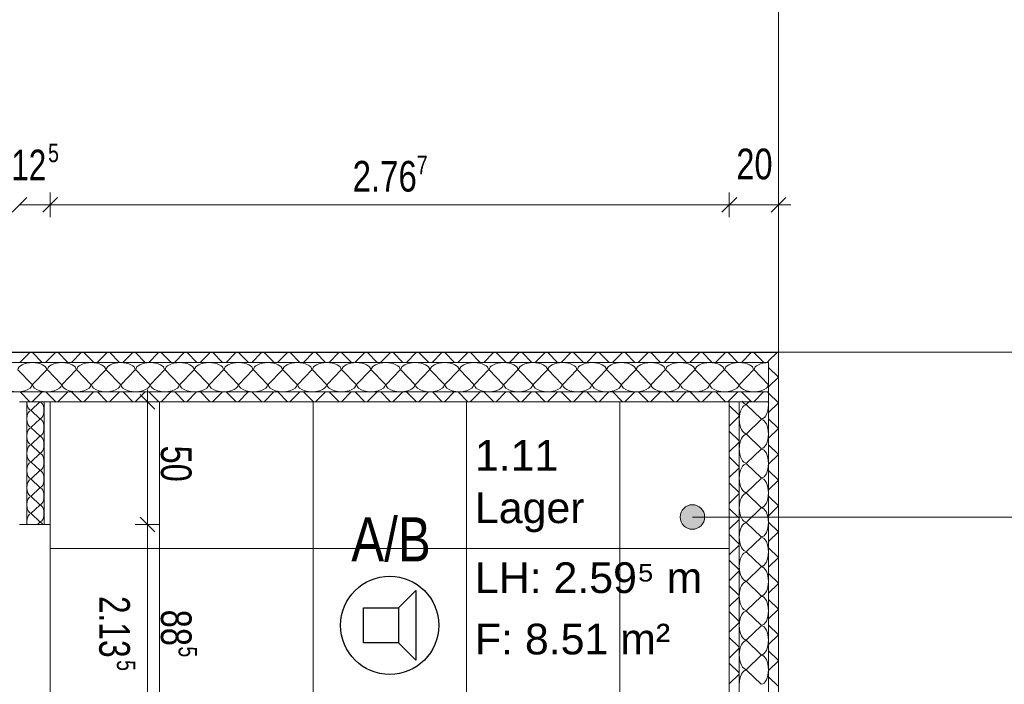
# Model space of a CAD drawing. Extents: x 1101 to 1942, y 41 to 882.
# Tile 87 of 104: x 1533 to 1613, y 730 to 785. Entities that reach past the tile are written whole.
import ezdxf
from ezdxf.lldxf.tags import DXFTag

# ---------------------------------------------------------------- set-up
doc = ezdxf.new("R2010")
doc.units = 0
doc.layers.get('0').update_dxf_attribs({"lineweight": 13})
for name, color, linetype, lineweight in [('Axen', 7, 'Continuous', 25), ('BI_X_Geometrie', 7, 'Continuous', 13), ('Deckenspiegel', 7, 'Continuous', 25), ('Fullfläche', 7, 'Continuous', 25), ('Maßlinien', 7, 'Continuous', 25), ('Räume', 7, 'Continuous', 25), ('Wände', 7, 'Continuous', 25)]:
    doc.layers.add(name, color=color, linetype=linetype, lineweight=lineweight)
doc.layers.add('BI_E_Beschallung', color=5, linetype='Continuous', lineweight=25, true_color=0x0000ff)
doc.styles.get("Standard").update_dxf_attribs({"font": 'arial.ttf'})
tags = doc.linetypes.add('ALL_S25', pattern=[0.001, 0, -0.001]).pattern_tags.tags
tags[6:7] = [DXFTag(74, 4), DXFTag(75, 0), DXFTag(340, '0'), DXFTag(46, 1.0), DXFTag(50, 0.0), DXFTag(44, 0.0), DXFTag(45, 0.0)]
tags[4:5] = [DXFTag(74, 4), DXFTag(75, 0), DXFTag(340, '0'), DXFTag(46, 1.0), DXFTag(50, 0.0), DXFTag(44, 0.0), DXFTag(45, 0.0)]

# ---------------------------------------------------------------- blocks, each defined once
blk = doc.blocks.new('Referenz-A03CP7TX1H', base_point=(1202.263, 90.134))
at = {"layer": 'Axen', "color": 0, "linetype": 'ALL_S25', "lineweight": -2, "ltscale": 0.13}
for p, q in [((1594.698, 90.134), (1594.698, 825.647)), ((1661.901, 757.448), (1222.392, 757.448))]:
    blk.add_line(p, q, dxfattribs=at)
at = {"layer": 'Deckenspiegel', "color": 0, "lineweight": -2}
for p, q in [((1535.347, 753.412), (1590.698, 753.412)), ((1535.347, 691.948), (1535.347, 753.412)), ((1544.272, 691.948), (1544.272, 753.412)), ((1556.772, 691.948), (1556.772, 753.412)), ((1569.272, 691.948), (1569.272, 753.412)), ((1581.772, 691.948), (1581.772, 753.412)), ((1590.698, 753.412), (1590.698, 691.948)), ((1535.347, 741.448), (1590.698, 741.448))]:
    blk.add_line(p, q, dxfattribs=at)
at = {"layer": 'Fullfläche', "color": 0, "lineweight": -2}
for p, q in [((1533.682, 757.413), (1532.882, 756.613)), ((1533.902, 757.413), (1534.701, 756.613)), ((1535.782, 757.413), (1534.982, 756.613)), ((1536.002, 757.413), (1536.801, 756.613)), ((1537.882, 757.413), (1537.082, 756.613)), ((1538.102, 757.413), (1538.901, 756.613)), ((1539.981, 757.413), (1539.182, 756.613)), ((1540.202, 757.413), (1541.001, 756.613)), ((1542.082, 757.413), (1541.282, 756.613)), ((1542.302, 757.413), (1543.101, 756.613)), ((1544.182, 757.413), (1543.382, 756.613)), ((1544.402, 757.413), (1545.201, 756.613)), ((1546.281, 757.413), (1545.482, 756.613)), ((1546.502, 757.413), (1547.301, 756.613)), ((1548.381, 757.413), (1547.582, 756.613)), ((1548.602, 757.413), (1549.401, 756.613)), ((1550.481, 757.413), (1549.682, 756.613)), ((1550.702, 757.413), (1551.501, 756.613)), ((1552.581, 757.413), (1551.782, 756.613)), ((1552.802, 757.413), (1553.601, 756.613)), ((1554.681, 757.413), (1553.882, 756.613)), ((1554.902, 757.413), (1555.701, 756.613)), ((1556.781, 757.413), (1555.982, 756.613)), ((1557.002, 757.413), (1557.801, 756.613)), ((1558.881, 757.413), (1558.082, 756.613)), ((1559.102, 757.413), (1559.901, 756.613)), ((1560.981, 757.413), (1560.182, 756.613)), ((1561.202, 757.413), (1562.001, 756.613)), ((1563.081, 757.413), (1562.282, 756.613)), ((1563.302, 757.413), (1564.101, 756.613)), ((1565.181, 757.413), (1564.382, 756.613)), ((1565.402, 757.413), (1566.201, 756.613)), ((1567.281, 757.413), (1566.482, 756.613)), ((1567.502, 757.413), (1568.301, 756.613)), ((1569.381, 757.413), (1568.582, 756.613)), ((1569.602, 757.413), (1570.401, 756.613)), ((1571.481, 757.413), (1570.682, 756.613)), ((1571.702, 757.413), (1572.502, 756.613)), ((1573.581, 757.413), (1572.782, 756.613)), ((1573.802, 757.413), (1574.602, 756.613)), ((1575.681, 757.413), (1574.882, 756.613)), ((1575.902, 757.413), (1576.701, 756.613)), ((1577.781, 757.413), (1576.982, 756.613)), ((1578.002, 757.413), (1578.801, 756.613)), ((1579.881, 757.413), (1579.082, 756.613)), ((1580.102, 757.413), (1580.902, 756.613)), ((1581.981, 757.413), (1581.182, 756.613)), ((1582.202, 757.413), (1583.002, 756.613)), ((1584.081, 757.413), (1583.282, 756.613)), ((1584.302, 757.413), (1585.102, 756.613)), ((1586.181, 757.413), (1585.382, 756.613)), ((1586.402, 757.413), (1587.202, 756.613)), ((1588.281, 757.413), (1587.482, 756.613)), ((1588.503, 757.413), (1589.302, 756.613)), ((1590.381, 757.413), (1589.582, 756.613)), ((1590.603, 757.413), (1591.402, 756.613)), ((1592.481, 757.413), (1591.682, 756.613)), ((1592.703, 757.413), (1593.502, 756.613)), ((1593.898, 756.729), (1593.782, 756.613)), ((1594.585, 757.412), (1593.903, 756.731)), ((1533.874, 754.813), (1532.722, 756.013)), ((1535.074, 756.013), (1533.922, 754.813)), ((1536.274, 754.813), (1535.122, 756.013)), ((1537.474, 756.013), (1536.322, 754.813)), ((1538.674, 754.813), (1537.522, 756.013)), ((1539.874, 756.013), (1538.722, 754.813)), ((1541.074, 754.813), (1539.922, 756.013)), ((1542.274, 756.013), (1541.122, 754.813)), ((1543.474, 754.813), (1542.322, 756.013)), ((1544.674, 756.013), (1543.522, 754.813)), ((1545.874, 754.813), (1544.722, 756.013)), ((1547.074, 756.013), (1545.922, 754.813)), ((1548.274, 754.813), (1547.122, 756.013)), ((1549.474, 756.013), (1548.322, 754.813)), ((1550.674, 754.813), (1549.522, 756.013)), ((1551.874, 756.013), (1550.722, 754.813)), ((1553.074, 754.813), (1551.922, 756.013)), ((1554.274, 756.013), (1553.122, 754.813)), ((1555.474, 754.813), (1554.322, 756.013)), ((1556.674, 756.013), (1555.522, 754.813)), ((1557.874, 754.813), (1556.722, 756.013)), ((1559.074, 756.013), (1557.922, 754.813)), ((1560.274, 754.813), (1559.122, 756.013)), ((1561.474, 756.013), (1560.322, 754.813)), ((1562.674, 754.813), (1561.522, 756.013)), ((1563.874, 756.013), (1562.722, 754.813)), ((1565.074, 754.813), (1563.922, 756.013)), ((1566.274, 756.013), (1565.122, 754.813)), ((1567.474, 754.813), (1566.322, 756.013)), ((1568.674, 756.013), (1567.522, 754.813)), ((1569.874, 754.813), (1568.722, 756.013)), ((1571.074, 756.013), (1569.922, 754.813)), ((1572.274, 754.813), (1571.122, 756.013)), ((1573.474, 756.013), (1572.322, 754.813)), ((1574.674, 754.813), (1573.522, 756.013)), ((1575.874, 756.013), (1574.722, 754.813)), ((1577.074, 754.813), (1575.922, 756.013)), ((1578.274, 756.013), (1577.122, 754.813)), ((1579.474, 754.813), (1578.322, 756.013)), ((1580.674, 756.013), (1579.522, 754.813)), ((1581.874, 754.813), (1580.722, 756.013)), ((1583.074, 756.013), (1581.922, 754.813)), ((1584.274, 754.813), (1583.122, 756.013)), ((1585.474, 756.013), (1584.322, 754.813)), ((1586.674, 754.813), (1585.522, 756.013)), ((1587.874, 756.013), (1586.722, 754.813)), ((1589.074, 754.813), (1587.922, 756.013)), ((1590.274, 756.013), (1589.122, 754.813)), ((1591.474, 754.813), (1590.322, 756.013)), ((1592.674, 756.013), (1591.522, 754.813)), ((1593.874, 754.813), (1592.722, 756.013)), ((1594.692, 755.424), (1593.903, 756.212)), ((1594.692, 755.419), (1593.903, 754.631)), ((1594.697, 755.427), (1594.694, 755.424)), ((1594.697, 755.416), (1594.694, 755.419)), ((1533.698, 753.413), (1532.897, 754.215)), ((1533.886, 753.413), (1534.687, 754.215)), ((1535.798, 753.413), (1534.997, 754.215)), ((1535.986, 753.413), (1536.787, 754.215)), ((1537.898, 753.413), (1537.097, 754.215)), ((1538.086, 753.413), (1538.887, 754.215)), ((1539.998, 753.413), (1539.197, 754.215)), ((1540.186, 753.413), (1540.987, 754.215)), ((1542.098, 753.413), (1541.297, 754.215)), ((1542.286, 753.413), (1543.087, 754.215)), ((1544.198, 753.413), (1543.397, 754.215)), ((1544.386, 753.413), (1545.187, 754.215)), ((1546.298, 753.413), (1545.497, 754.215)), ((1546.486, 753.413), (1547.287, 754.215)), ((1548.398, 753.413), (1547.597, 754.215)), ((1548.586, 753.413), (1549.387, 754.215)), ((1550.498, 753.413), (1549.697, 754.215)), ((1550.686, 753.413), (1551.487, 754.215)), ((1552.598, 753.413), (1551.797, 754.215)), ((1552.786, 753.413), (1553.587, 754.215)), ((1554.698, 753.413), (1553.897, 754.215)), ((1554.886, 753.413), (1555.687, 754.215)), ((1556.798, 753.413), (1555.997, 754.215)), ((1556.986, 753.413), (1557.787, 754.215)), ((1558.898, 753.413), (1558.097, 754.215)), ((1559.086, 753.413), (1559.887, 754.215)), ((1560.998, 753.413), (1560.197, 754.215)), ((1561.186, 753.413), (1561.987, 754.215)), ((1563.098, 753.413), (1562.297, 754.215)), ((1563.286, 753.413), (1564.087, 754.215)), ((1565.198, 753.413), (1564.396, 754.215)), ((1565.386, 753.413), (1566.187, 754.215)), ((1567.298, 753.413), (1566.496, 754.215)), ((1567.486, 753.413), (1568.287, 754.215)), ((1569.398, 753.413), (1568.596, 754.215)), ((1569.586, 753.413), (1570.387, 754.215)), ((1571.498, 753.413), (1570.696, 754.215)), ((1571.686, 753.413), (1572.487, 754.215)), ((1573.598, 753.413), (1572.796, 754.215)), ((1573.786, 753.413), (1574.587, 754.216)), ((1575.698, 753.413), (1574.896, 754.216)), ((1575.886, 753.413), (1576.687, 754.216)), ((1577.798, 753.413), (1576.996, 754.216)), ((1577.986, 753.413), (1578.787, 754.216)), ((1579.898, 753.413), (1579.096, 754.216)), ((1580.085, 753.413), (1580.887, 754.216)), ((1581.998, 753.413), (1581.196, 754.216)), ((1582.185, 753.413), (1582.987, 754.216)), ((1584.098, 753.413), (1583.296, 754.216)), ((1584.285, 753.413), (1585.087, 754.216)), ((1586.198, 753.413), (1585.396, 754.216)), ((1586.385, 753.413), (1587.187, 754.216)), ((1588.298, 753.413), (1587.496, 754.216)), ((1588.485, 753.413), (1589.287, 754.216)), ((1590.398, 753.413), (1589.596, 754.216)), ((1590.585, 753.413), (1591.387, 754.216)), ((1592.498, 753.413), (1591.696, 754.216)), ((1592.685, 753.413), (1593.487, 754.216)), ((1593.898, 754.114), (1593.796, 754.216)), ((1594.692, 753.324), (1593.903, 754.112)), ((1534.499, 753.399), (1533.799, 752.727)), ((1533.799, 752.699), (1534.499, 752.027)), ((1590.697, 753.114), (1591.497, 752.315)), ((1592.098, 753.206), (1592.35, 753.448)), ((1593.298, 752.006), (1592.098, 753.158)), ((1594.692, 753.319), (1593.903, 752.531)), ((1594.697, 753.327), (1594.694, 753.324)), ((1594.697, 753.316), (1594.694, 753.319)), ((1534.499, 751.999), (1533.799, 751.327)), ((1590.697, 751.429), (1591.497, 752.228)), ((1592.098, 750.806), (1593.298, 751.958)), ((1594.692, 751.224), (1593.903, 752.012)), ((1533.799, 751.299), (1534.499, 750.627)), ((1594.692, 751.219), (1593.903, 750.431)), ((1594.697, 751.227), (1594.694, 751.224)), ((1594.697, 751.216), (1594.694, 751.219)), ((1534.499, 750.599), (1533.799, 749.927)), ((1590.697, 751.014), (1591.497, 750.215)), ((1593.298, 749.606), (1592.098, 750.758)), ((1533.799, 749.899), (1534.499, 749.227)), ((1590.697, 749.329), (1591.497, 750.128)), ((1592.098, 748.406), (1593.298, 749.558)), ((1594.692, 749.124), (1593.903, 749.912)), ((1534.499, 749.199), (1533.799, 748.527)), ((1590.697, 748.914), (1591.497, 748.115)), ((1594.692, 749.119), (1593.903, 748.331)), ((1594.697, 749.127), (1594.694, 749.124)), ((1594.697, 749.116), (1594.694, 749.119)), ((1533.799, 748.499), (1534.499, 747.827)), ((1590.697, 747.229), (1591.497, 748.028)), ((1593.298, 747.206), (1592.098, 748.358)), ((1534.499, 747.799), (1533.799, 747.127)), ((1533.799, 747.099), (1534.499, 746.427)), ((1592.098, 746.006), (1593.298, 747.158)), ((1594.692, 747.024), (1593.903, 747.812)), ((1534.499, 746.399), (1533.799, 745.727)), ((1590.697, 746.814), (1591.497, 746.015)), ((1594.692, 747.019), (1593.903, 746.231)), ((1594.697, 747.027), (1594.694, 747.024)), ((1594.697, 747.016), (1594.694, 747.019)), ((1533.799, 745.699), (1534.499, 745.027)), ((1590.697, 745.129), (1591.497, 745.928)), ((1593.298, 744.806), (1592.098, 745.958)), ((1594.692, 744.924), (1593.903, 745.712)), ((1534.499, 744.999), (1533.799, 744.327)), ((1590.697, 744.714), (1591.497, 743.915)), ((1592.098, 743.606), (1593.298, 744.758)), ((1594.692, 744.919), (1593.903, 744.131)), ((1594.697, 744.927), (1594.694, 744.924)), ((1594.697, 744.916), (1594.694, 744.919)), ((1533.799, 744.299), (1534.499, 743.627)), ((1534.499, 743.599), (1534.341, 743.448)), ((1590.697, 743.029), (1591.497, 743.828)), ((1593.298, 742.406), (1592.098, 743.558)), ((1594.692, 742.824), (1593.903, 743.612)), ((1590.697, 742.614), (1591.497, 741.815)), ((1592.098, 741.206), (1593.298, 742.358)), ((1594.692, 742.819), (1593.903, 742.031)), ((1594.697, 742.827), (1594.694, 742.824)), ((1594.697, 742.816), (1594.694, 742.819)), ((1590.697, 740.929), (1591.497, 741.728)), ((1594.692, 740.724), (1593.903, 741.512)), ((1593.298, 740.006), (1592.098, 741.158)), ((1594.692, 740.719), (1593.903, 739.931)), ((1594.697, 740.727), (1594.694, 740.724)), ((1594.697, 740.716), (1594.694, 740.719)), ((1590.697, 740.514), (1591.497, 739.715)), ((1592.098, 738.806), (1593.298, 739.958)), ((1590.697, 738.829), (1591.497, 739.628)), ((1594.692, 738.624), (1593.903, 739.412)), ((1590.697, 738.414), (1591.497, 737.615)), ((1593.298, 737.606), (1592.098, 738.758)), ((1594.692, 738.619), (1593.903, 737.831)), ((1594.697, 738.627), (1594.694, 738.624)), ((1594.697, 738.616), (1594.694, 738.619)), ((1590.697, 736.729), (1591.497, 737.528)), ((1592.098, 736.406), (1593.298, 737.558)), ((1594.692, 736.524), (1593.903, 737.312)), ((1590.697, 736.314), (1591.497, 735.515)), ((1593.299, 735.206), (1592.098, 736.358)), ((1594.692, 736.519), (1593.903, 735.731)), ((1594.697, 736.527), (1594.694, 736.524)), ((1594.697, 736.516), (1594.694, 736.519)), ((1590.697, 734.629), (1591.497, 735.428)), ((1592.099, 734.006), (1593.299, 735.158)), ((1594.692, 734.424), (1593.903, 735.212)), ((1590.697, 734.214), (1591.498, 733.415)), ((1594.692, 734.42), (1593.903, 733.631)), ((1594.697, 734.427), (1594.694, 734.424)), ((1594.697, 734.416), (1594.694, 734.42)), ((1593.299, 732.806), (1592.099, 733.958)), ((1590.697, 732.529), (1591.498, 733.328)), ((1592.099, 731.606), (1593.299, 732.758)), ((1594.692, 732.324), (1593.903, 733.112)), ((1590.697, 732.114), (1591.498, 731.315)), ((1594.692, 732.319), (1593.903, 731.531)), ((1594.697, 732.327), (1594.694, 732.324)), ((1594.697, 732.316), (1594.694, 732.319)), ((1590.697, 730.429), (1591.498, 731.228)), ((1593.299, 730.406), (1592.099, 731.558)), ((1594.692, 730.224), (1593.903, 731.012))]:
    blk.add_line(p, q, dxfattribs=at)
for centre, major_axis, start_param, end_param in [((1533.898, 756.013), (-1.176, 0), 4.712389, 6.283185), ((1533.898, 756.013), (-1.176, 0), 3.141593, 4.712389), ((1536.298, 756.013), (-1.176, 0), 4.712389, 6.283185), ((1536.298, 756.013), (-1.176, 0), 3.141593, 4.712389), ((1538.698, 756.013), (-1.176, 0), 4.712389, 6.283185), ((1538.698, 756.013), (-1.176, 0), 3.141593, 4.712389), ((1541.098, 756.013), (-1.176, 0), 4.712389, 6.283185), ((1541.098, 756.013), (-1.176, 0), 3.141593, 4.712389), ((1543.498, 756.013), (-1.176, 0), 4.712389, 6.283185), ((1543.498, 756.013), (-1.176, 0), 3.141593, 4.712389), ((1545.898, 756.013), (-1.176, 0), 4.712389, 6.283185), ((1545.898, 756.013), (-1.176, 0), 3.141593, 4.712389), ((1548.298, 756.013), (-1.176, 0), 4.712389, 6.283185), ((1548.298, 756.013), (-1.176, 0), 3.141593, 4.712389), ((1550.698, 756.013), (-1.176, 0), 4.712389, 6.283185), ((1550.698, 756.013), (-1.176, 0), 3.141593, 4.712389), ((1553.098, 756.013), (-1.176, 0), 4.712389, 6.283185), ((1553.098, 756.013), (-1.176, 0), 3.141593, 4.712389), ((1555.498, 756.013), (-1.176, 0), 4.712389, 6.283185), ((1555.498, 756.013), (-1.176, 0), 3.141593, 4.712389), ((1557.898, 756.013), (-1.176, 0), 4.712389, 6.283185), ((1557.898, 756.013), (-1.176, 0), 3.141593, 4.712389), ((1560.298, 756.013), (-1.176, 0), 4.712389, 6.283185), ((1560.298, 756.013), (-1.176, 0), 3.141593, 4.712389), ((1562.698, 756.013), (-1.176, 0), 4.712389, 6.283185), ((1562.698, 756.013), (-1.176, 0), 3.141593, 4.712389), ((1565.098, 756.013), (-1.176, 0), 4.712389, 6.283185), ((1565.098, 756.013), (-1.176, 0), 3.141593, 4.712389), ((1567.498, 756.013), (-1.176, 0), 4.712389, 6.283185), ((1567.498, 756.013), (-1.176, 0), 3.141593, 4.712389), ((1569.898, 756.013), (-1.176, 0), 4.712389, 6.283185), ((1569.898, 756.013), (-1.176, 0), 3.141593, 4.712389), ((1572.298, 756.013), (-1.176, 0), 4.712389, 6.283185), ((1572.298, 756.013), (-1.176, 0), 3.141593, 4.712389), ((1574.698, 756.013), (-1.176, 0), 4.712389, 6.283185), ((1574.698, 756.013), (-1.176, 0), 3.141593, 4.712389), ((1577.098, 756.013), (-1.176, 0), 4.712389, 6.283185), ((1577.098, 756.013), (-1.176, 0), 3.141593, 4.712389), ((1579.498, 756.013), (-1.176, 0), 4.712389, 6.283185), ((1579.498, 756.013), (-1.176, 0), 3.141593, 4.712389), ((1581.898, 756.013), (-1.176, 0), 4.712389, 6.283185), ((1581.898, 756.013), (-1.176, 0), 3.141593, 4.712389), ((1584.298, 756.013), (-1.176, 0), 4.712389, 6.283185), ((1584.298, 756.013), (-1.176, 0), 3.141593, 4.712389), ((1586.698, 756.013), (-1.176, 0), 4.712389, 6.283185), ((1586.698, 756.013), (-1.176, 0), 3.141593, 4.712389), ((1589.098, 756.013), (-1.176, 0), 4.712389, 6.283185), ((1589.098, 756.013), (-1.176, 0), 3.141593, 4.712389), ((1591.498, 756.013), (-1.176, 0), 4.712389, 6.283185), ((1591.498, 756.013), (-1.176, 0), 3.141593, 4.712389), ((1593.898, 756.013), (-1.176, 0), 4.712397, 6.283185), ((1532.698, 754.813), (-1.176, 0), 0, 3.141593), ((1535.098, 754.813), (-1.176, 0), 0, 3.141593), ((1537.498, 754.813), (-1.176, 0), 0, 3.141593), ((1539.898, 754.813), (-1.176, 0), 0, 3.141593), ((1542.298, 754.813), (-1.176, 0), 0, 3.141593), ((1544.698, 754.813), (-1.176, 0), 0, 3.141593), ((1547.098, 754.813), (-1.176, 0), 0, 3.141593), ((1549.498, 754.813), (-1.176, 0), 0, 3.141593), ((1551.898, 754.813), (-1.176, 0), 0, 3.141593), ((1554.298, 754.813), (-1.176, 0), 0, 3.141593), ((1556.698, 754.813), (-1.176, 0), 0, 3.141593), ((1559.098, 754.813), (-1.176, 0), 0, 3.141593), ((1561.498, 754.813), (-1.176, 0), 0, 3.141593), ((1563.898, 754.813), (-1.176, 0), 0, 3.141593), ((1566.298, 754.813), (-1.176, 0), 0, 3.141593), ((1568.698, 754.813), (-1.176, 0), 0, 3.141593), ((1571.098, 754.813), (-1.176, 0), 0, 3.141593), ((1573.498, 754.813), (-1.176, 0), 0, 3.141593), ((1575.898, 754.813), (-1.176, 0), 0, 3.141593), ((1578.298, 754.813), (-1.176, 0), 0, 3.141593), ((1580.698, 754.813), (-1.176, 0), 0, 3.141593), ((1583.098, 754.813), (-1.176, 0), 0, 3.141593), ((1585.498, 754.813), (-1.176, 0), 0, 3.141593), ((1587.898, 754.813), (-1.176, 0), 0, 3.141593), ((1590.298, 754.813), (-1.176, 0), 0, 3.141593), ((1592.698, 754.813), (-1.176, 0), 0, 3.141593), ((1533.799, 753.413), (0, -0.686), 4.712389, 6.283185), ((1533.799, 752.013), (0, -0.686), 3.141593, 4.712389), ((1534.499, 752.713), (0, -0.686), 0, 3.141593), ((1592.098, 751.982), (0, 1.176), 0, 1.570796), ((1592.098, 754.382), (0, 1.176), 2.488505, 3.141593), ((1593.298, 753.182), (0, 1.176), 3.141593, 4.940517), ((1533.799, 752.013), (0, -0.686), 4.712389, 6.283185), ((1534.499, 751.313), (0, -0.686), 0, 3.141593), ((1592.098, 751.982), (0, 1.176), 1.570796, 3.141593), ((1593.298, 750.782), (0, 1.176), 3.141593, 6.283185), ((1533.799, 750.613), (0, -0.686), 3.141593, 4.712389), ((1533.799, 750.613), (0, -0.686), 4.712389, 6.283185), ((1534.499, 749.913), (0, -0.686), 0, 3.141593), ((1592.098, 749.582), (0, 1.176), 0, 1.570796), ((1533.799, 749.213), (0, -0.686), 3.141593, 4.712389), ((1592.098, 749.582), (0, 1.176), 1.570796, 3.141593), ((1593.298, 748.382), (0, 1.176), 3.141593, 6.283185), ((1533.799, 749.213), (0, -0.686), 4.712389, 6.283185), ((1534.499, 748.513), (0, -0.686), 0, 3.141593), ((1533.799, 747.813), (0, -0.686), 3.141593, 4.712389), ((1592.098, 747.182), (0, 1.176), 0, 1.570796), ((1533.799, 747.813), (0, -0.686), 4.712389, 6.283185), ((1533.799, 746.413), (0, -0.686), 3.141593, 4.712389), ((1534.499, 747.113), (0, -0.686), 0, 3.141593), ((1592.098, 747.182), (0, 1.176), 1.570796, 3.141593), ((1593.298, 745.982), (0, 1.176), 3.141593, 6.283185), ((1533.799, 746.413), (0, -0.686), 4.712389, 6.283185), ((1534.499, 745.713), (0, -0.686), 0, 3.141593), ((1533.799, 745.013), (0, -0.686), 3.141593, 4.712389), ((1592.098, 744.782), (0, 1.176), 0, 1.570796), ((1533.799, 745.013), (0, -0.686), 4.712389, 6.283185), ((1534.499, 744.313), (0, -0.686), 0, 3.141593), ((1592.098, 744.782), (0, 1.176), 1.570796, 3.141593), ((1593.298, 743.582), (0, 1.176), 3.141593, 6.283185), ((1533.799, 743.613), (0, -0.686), 3.141593, 4.712389), ((1533.799, 743.613), (0, -0.686), 4.712389, 4.955262), ((1534.499, 742.913), (0, -0.686), 2.465213, 3.141593), ((1592.098, 742.382), (0, 1.176), 0, 1.570796), ((1592.098, 742.382), (0, 1.176), 1.570796, 3.141593), ((1593.298, 741.182), (0, 1.176), 3.141593, 6.283185), ((1592.098, 739.982), (0, 1.176), 0, 1.570796), ((1592.098, 739.982), (0, 1.176), 1.570796, 3.141593), ((1593.298, 738.782), (0, 1.176), 3.141593, 6.283185), ((1592.098, 737.582), (0, 1.176), 0, 1.570796), ((1592.098, 737.582), (0, 1.176), 1.570796, 3.141593), ((1593.298, 736.382), (0, 1.176), 3.141593, 6.283185), ((1592.098, 735.182), (0, 1.176), 0, 1.570796), ((1592.098, 735.182), (0, 1.176), 1.570796, 3.141593), ((1593.299, 733.982), (0, 1.176), 3.141593, 6.283185), ((1592.099, 732.782), (0, 1.176), 0, 1.570796), ((1592.099, 732.782), (0, 1.176), 1.570796, 3.141593), ((1593.299, 731.582), (0, 1.176), 3.141593, 6.283185), ((1592.099, 730.382), (0, 1.176), 0, 1.570796)]:
    blk.add_ellipse(centre, major_axis=major_axis, ratio=0.5, start_param=start_param, end_param=end_param, dxfattribs=at)
at = {"layer": 'Maßlinien', "color": 0, "lineweight": -2}
for p, q in [((1535.349, 769.448), (1535.349, 770.448)), ((1590.698, 769.448), (1590.698, 770.448)), ((1594.698, 769.448), (1594.698, 770.448)), ((1532.249, 768.848), (1533.449, 770.048)), ((1534.749, 768.848), (1535.949, 770.048)), ((1590.098, 768.848), (1591.298, 770.048)), ((1594.098, 768.848), (1595.298, 770.048)), ((1532.849, 769.448), (1535.349, 769.448)), ((1535.349, 769.448), (1535.349, 768.448)), ((1535.349, 769.448), (1590.698, 769.448)), ((1590.698, 769.448), (1590.698, 768.448)), ((1590.698, 769.448), (1594.698, 769.448)), ((1594.698, 769.448), (1594.698, 768.448)), ((1594.698, 769.448), (1595.698, 769.448)), ((1543.289, 753.413), (1543.289, 754.413)), ((1543.889, 752.813), (1542.689, 754.013)), ((1543.289, 753.413), (1542.289, 753.413)), ((1543.289, 753.413), (1544.289, 753.413)), ((1543.289, 743.412), (1543.289, 753.413)), ((1543.889, 742.812), (1542.689, 744.012)), ((1543.289, 743.412), (1542.289, 743.412)), ((1543.289, 743.412), (1544.289, 743.412)), ((1543.289, 725.713), (1543.289, 743.412))]:
    blk.add_line(p, q, dxfattribs=at)
at = {"layer": 'Wände', "color": 0, "lineweight": -2}
for p, q in [((1477.498, 757.412), (1594.698, 757.413)), ((1594.698, 757.413), (1594.698, 689.448)), ((1593.898, 756.613), (1469.998, 756.613)), ((1593.892, 691.948), (1593.898, 756.612)), ((1469.997, 754.213), (1593.898, 754.213)), ((1532.849, 753.413), (1593.898, 753.413)), ((1533.449, 753.413), (1533.449, 743.413)), ((1534.849, 743.413), (1534.849, 753.413)), ((1535.349, 743.413), (1535.349, 753.413)), ((1590.698, 753.413), (1590.698, 691.948)), ((1591.498, 691.948), (1591.497, 753.412)), ((1535.349, 743.413), (1532.849, 743.413))]:
    blk.add_line(p, q, dxfattribs=at)
at = {"layer": 'Maßlinien', "color": 0, "lineweight": -2, "attachment_point": 1}
for s, insert, char_height, rotation in [('{\\W0.76;\\fArial;5}', (1535.177, 774.43), 1.5, 0.00001), ('{\\W0.73;\\fArial;12}', (1532.189, 773.947), 2.49999, 0.00001), ('{\\W0.76;\\fArial;20}', (1591.268, 774.03), 2.49999, 0.00001), ('{\\W0.77;\\fArial;2.76}', (1559.997, 773.03), 2.49999, 0.00001), ('{\\W0.76;\\fArial;7}', (1565.226, 773.448), 1.5, 0.00001), ('{\\W0.76;\\fArial;50}', (1546.872, 749.842), 2.49999, 270.00001), ('{\\W0.74;\\fArial;2.13}', (1541.847, 737.593), 2.49999, 270.00001), ('{\\W0.76;\\fArial;88}', (1546.872, 736.472), 2.49999, 270.00001), ('{\\W0.76;\\fArial;5}', (1547.314, 733.484), 1.5, 270.00001), ('{\\W0.76;\\fArial;5}', (1542.289, 732.364), 1.5, 270.00001)]:
    blk.add_mtext(s, dxfattribs=dict(at, insert=insert, char_height=char_height, rotation=rotation))
at = {"layer": 'Räume', "color": 0, "lineweight": -2, "char_height": 2.49999, "attachment_point": 1, "rotation": 0.00001}
for s, insert in [('{\\fArial;1.11}', (1569.967, 750.29)), ('{\\fArial;Lager}', (1569.967, 746.025)), ('{\\fArial;LH: 2.59⁵ m}', (1569.967, 740.33)), ('{\\fArial;F: 8.51 m²}', (1569.967, 735.33))]:
    blk.add_mtext(s, dxfattribs=dict(at, insert=insert))
blk = doc.blocks.new('Lautsprecher-A03CP8451H', base_point=(1559.022, 731.198))
at = {"color": 0, "lineweight": -2}
for p, q in [((1565.15, 738.035), (1563.732, 736.616)), ((1565.15, 738.035), (1565.15, 732.36)), ((1560.894, 733.779), (1560.894, 736.616)), ((1560.894, 736.616), (1563.732, 736.616)), ((1563.732, 736.616), (1563.732, 733.779)), ((1563.732, 733.779), (1560.894, 733.779)), ((1565.15, 732.36), (1563.732, 733.779))]:
    blk.add_line(p, q, dxfattribs=at)
at = {"color": 0, "linetype": 'ByBlock', "lineweight": -2, "ltscale": 0.25}
blk.add_circle((1563.022, 735.198), 4, dxfattribs=at)
blk = doc.blocks.new('Kreis-A03CP8551H', base_point=(1586.687, 743.021))
at = {"color": 0, "linetype": 'ByBlock', "lineweight": -2, "ltscale": 0.13}
blk.add_circle((1587.687, 744.021), 1, dxfattribs=at)
blk = doc.blocks.new('Schraffur-A03CP8711H', base_point=(1586.687, 743.021))
at = {"linetype": 'ByBlock', "lineweight": -2, "ltscale": 0.13}
blk.add_hatch(color=0, dxfattribs=at).paths.add_polyline_path([(1587.687, 743.021), (1587.544, 743.031), (1587.405, 743.061), (1587.271, 743.111), (1587.146, 743.179), (1587.032, 743.265), (1586.931, 743.366), (1586.845, 743.48), (1586.777, 743.605), (1586.727, 743.739), (1586.697, 743.878), (1586.687, 744.021), (1586.697, 744.163), (1586.727, 744.302), (1586.777, 744.436), (1586.845, 744.561), (1586.931, 744.676), (1587.032, 744.776), (1587.146, 744.862), (1587.271, 744.93), (1587.405, 744.98), (1587.544, 745.011), (1587.687, 745.021), (1587.829, 745.011), (1587.968, 744.98), (1588.102, 744.93), (1588.227, 744.862), (1588.341, 744.776), (1588.442, 744.676), (1588.528, 744.561), (1588.596, 744.436), (1588.646, 744.302), (1588.676, 744.163), (1588.687, 744.021), (1588.676, 743.878), (1588.646, 743.739), (1588.596, 743.605), (1588.528, 743.48), (1588.442, 743.366), (1588.341, 743.265), (1588.227, 743.179), (1588.102, 743.111), (1587.968, 743.061), (1587.829, 743.031)])

msp = doc.modelspace()

# ---------------------------------------------------------------- linework, layer by layer
at = {"layer": 'BI_X_Geometrie', "color": 7, "ltscale": 0.13}
msp.add_line((1669.021, 744.021), (1587.687, 744.021), dxfattribs=at)

# ---------------------------------------------------------------- block references
at = {"color": 251, "lineweight": 13, "ltscale": 0.13, "true_color": 0x5f5f5f}
msp.add_blockref('Referenz-A03CP7TX1H', (1202.263, 90.134), dxfattribs=at)
at = {"color": 7, "ltscale": 0.13}
msp.add_blockref('Schraffur-A03CP8711H', (1586.687, 743.021), dxfattribs=at)
at = {"layer": 'BI_E_Beschallung', "ltscale": 0.25}
msp.add_blockref('Lautsprecher-A03CP8451H', (1559.022, 731.198), dxfattribs=at)
at = {"layer": 'BI_X_Geometrie', "color": 7, "ltscale": 0.13}
msp.add_blockref('Kreis-A03CP8551H', (1586.687, 743.021), dxfattribs=at)

# ---------------------------------------------------------------- texts
at = {"layer": 'BI_E_Beschallung', "ltscale": 0.25, "insert": (1559.885, 743.998), "char_height": 3.6, "attachment_point": 1}
msp.add_mtext('{\\W0.8;\\fArial;A/B}', dxfattribs=at)

doc.saveas('drawing.dxf')
